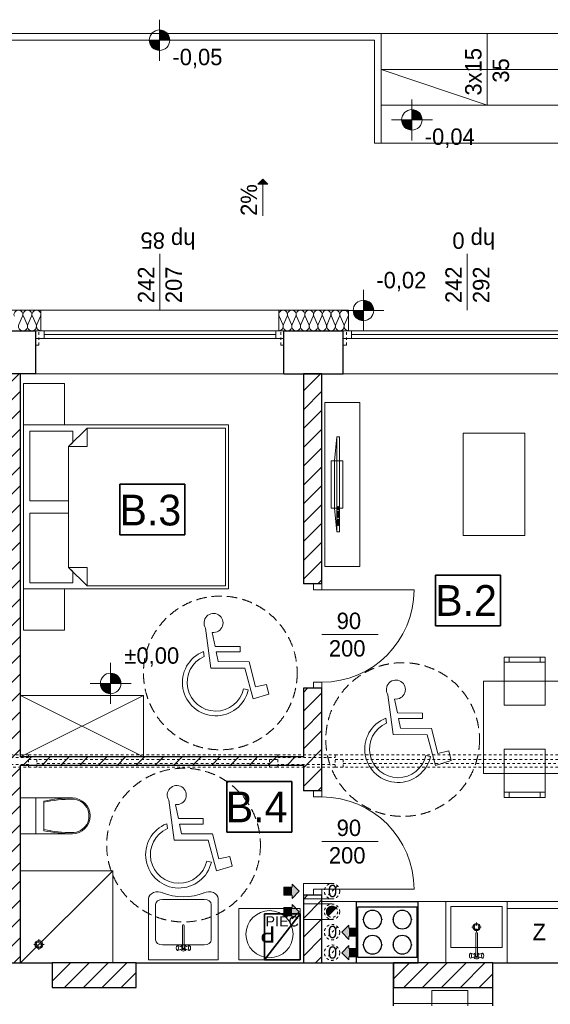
# Model space of a CAD drawing. Extents: x -220425 to -93252, y -20065 to 80294.
# Tile 84 of 103: x -120579 to -115402, y -3929 to 5680. Entities that reach past the tile are written whole.
import ezdxf

# ---------------------------------------------------------------- set-up
doc = ezdxf.new("R2010")
doc.units = 0
doc.header["$MEASUREMENT"] = 0
doc.linetypes.add('Hidden Line', pattern=[50, 25, -25])
doc.linetypes.add('Krawędzie ukryte', pattern=[150, 100, -50])
for name, color, linetype, lineweight, true_color in [('Arch drzwi_Nr_Pióra__4', 7, 'Continuous', 9, 0x029e21), ('Arch obudowy GK_Nr_Pióra__9', 7, 'Continuous', 13, 0x3dad99), ('Arch ocieplenie_Nr_Pióra__22', 7, 'Continuous', 9, 0x7f7f7f), ('Arch okna_Nr_Pióra__4', 7, 'Continuous', 9, 0x029e21), ('arch wypelnienia_Nr_Pióra__89', 7, 'Continuous', 20, 0x71cebe), ('Arch wyposarzenie_Nr_Pióra__2', 7, 'Continuous', 13, 0x7f7f7f), ('Arch wyposarzenie_Nr_Pióra__9', 7, 'Continuous', 13, 0x3dad99), ('Arch wyposazenie_Nr_Pióra__9', 7, 'Continuous', 13, 0x3dad99), ('Arch ściany zewnętrzne_Nr_Pióra__9', 7, 'Continuous', 13, 0x3dad99)]:
    doc.layers.add(name, color=color, linetype=linetype, lineweight=lineweight, true_color=true_color)
for name, color, linetype, lineweight in [('Arch kominy_Nr_Pióra__1', 7, 'Continuous', 25), ('Arch kominy_Nr_Pióra__10', 134, 'Continuous', 18), ('Arch kominy_Nr_Pióra__21', 7, 'Continuous', 9), ('Arch opisy_Nr_Pióra__21', 7, 'Continuous', 9), ('Arch schody_Nr_Pióra__21', 7, 'Continuous', 9), ('arch spadki_Nr_Pióra__21', 7, 'Continuous', 9), ('Arch wyburzenia_Nr_Pióra__46', 5, 'Continuous', 13), ('arch wypelnienia_Nr_Pióra__21', 7, 'Continuous', 9), ('Arch wyposazenie_Nr_Pióra__100', 2, 'Continuous', 25), ('Arch wyposazenie_Nr_Pióra__26', 5, 'Continuous', 35), ('Arch ściany nośne_Nr_Pióra__21', 7, 'Continuous', 9), ('Arch ściany nośne_Nr_Pióra__27', 7, 'Continuous', 30), ('Drzwi ArchiCAD_Nr_Pióra__27', 7, 'Continuous', 30), ('Drzwi ArchiCAD_Nr_Pióra__5', 7, 'Continuous', 13), ('INWENT RZĘDNE_Nr_Pióra__21', 7, 'Continuous', 9), ('INWENT. OKNA_Nr_Pióra__101', 8, 'Continuous', 13), ('INWENT.ŚCIANY_Nr_Pióra__1', 7, 'Continuous', 25), ('INWENT.ŚCIANY_Nr_Pióra__101', 8, 'Continuous', 13), ('INWENT.ŚCIANY_Nr_Pióra__41', 7, 'Continuous', 15), ('Istniejące stropy_Nr_Pióra__5', 7, 'Continuous', 13), ('PODKŁAD', 252, 'Continuous', 35)]:
    doc.layers.add(name, color=color, linetype=linetype, lineweight=lineweight)
doc.styles.add('GENERATED_STYLE_2', font='txt')
doc.styles.add('GENERATED_STYLE_4', font='txt')
doc.styles.add('GENERATED_STYLE_6', font='txt')
doc.styles.add('GENERATED_STYLE_8', font='arial.ttf')
pattern_1 = [(45, (0, 0), (-91.92388, 91.92388), [])]

# ---------------------------------------------------------------- blocks, each defined once
blk = doc.blocks.new('parter')
at = {"layer": 'Arch schody_Nr_Pióra__21', "linetype": 'Continuous'}
blk.add_hatch(color=252, dxfattribs=at).paths.add_polyline_path([(-182067.5, 4125.1), (-182017.5, 4075.1), (-182117.5, 4075.1)], flags=0)
at = {"layer": 'Arch ściany nośne_Nr_Pióra__21', "linetype": 'Continuous'}
h = blk.add_hatch(dxfattribs=at)
h.set_pattern_fill('Common_Brick', color=252, style=0, pattern_type=2)
h.set_pattern_definition(pattern_1)
h.paths.add_polyline_path([(-184612.4, 2224.9), (-184612.4, -3525.1), (-184432.4, -3525.1), (-184432.4, 2224.9)], flags=0)
h = blk.add_hatch(dxfattribs=at)
h.set_pattern_fill('Common_Brick', color=252, style=0, pattern_type=2)
h.set_pattern_definition(pattern_1)
h.paths.add_polyline_path([(-181492.4, 2224.9), (-181672.4, 2224.9), (-181672.4, 174.9), (-181572.4, 174.9), (-181492.4, 174.9)], flags=0)
h = blk.add_hatch(dxfattribs=at)
h.set_pattern_fill('Common_Brick', color=252, style=0, pattern_type=2)
h.set_pattern_definition(pattern_1)
h.paths.add_polyline_path([(-181672.4, -1845.1), (-181572.4, -1845.1), (-181492.4, -1845.1), (-181492.4, -845.1), (-181572.4, -845.1), (-181672.4, -845.1)], flags=0)
h = blk.add_hatch(dxfattribs=at)
h.set_pattern_fill('Common_Brick', color=252, style=0, pattern_type=2)
h.set_pattern_definition(pattern_1)
h.paths.add_polyline_path([(-184432.4, -1595.1), (-181672.4, -1595.1), (-181672.4, -1515.1), (-184432.4, -1515.1)], flags=0)
h = blk.add_hatch(dxfattribs=at)
h.set_pattern_fill('Common_Brick', color=252, style=0, pattern_type=2)
h.set_pattern_definition(pattern_1)
h.paths.add_polyline_path([(-181672.4, -3525.1), (-181492.4, -3525.1), (-181492.4, -2865.1), (-181572.4, -2865.1), (-181672.4, -2865.1)], flags=0)
h = blk.add_hatch(dxfattribs=at)
h.set_pattern_fill('Common_Brick', color=252, style=0, pattern_type=2)
h.set_pattern_definition(pattern_1)
h.paths.add_polyline_path([(-184122.4, -3765.1), (-183302.4, -3765.1), (-183302.4, -3525.1), (-184122.4, -3525.1)], flags=0)
h = blk.add_hatch(dxfattribs=at)
h.set_pattern_fill('Common_Brick', color=252, style=0, pattern_type=2)
h.set_pattern_definition(pattern_1)
h.paths.add_polyline_path([(-180792.4, -3765.1), (-179822.4, -3765.1), (-179822.4, -3525.1), (-180792.4, -3525.1)], flags=0)
at = {"layer": 'INWENT RZĘDNE_Nr_Pióra__21', "linetype": 'Continuous'}
for points in [[(-183075.7, 5479.9), (-182975.7, 5479.9), (-182983.3, 5518.1), (-183004.9, 5550.6), (-183037.4, 5572.2), (-183075.7, 5579.9)], [(-183075.7, 5479.9), (-183175.7, 5479.9), (-183168, 5441.6), (-183146.4, 5409.1), (-183113.9, 5387.5), (-183075.7, 5379.9)], [(-180613.6, 4702.2), (-180513.6, 4702.2), (-180521.2, 4740.4), (-180542.9, 4772.9), (-180575.3, 4794.6), (-180613.6, 4802.2)], [(-180613.6, 4702.2), (-180713.6, 4702.2), (-180706, 4663.9), (-180684.3, 4631.5), (-180651.8, 4609.8), (-180613.6, 4602.2)], [(-181086, 2842.2), (-180986, 2842.2), (-180993.6, 2880.5), (-181015.3, 2913), (-181047.7, 2934.6), (-181086, 2942.2)], [(-181086, 2842.2), (-181186, 2842.2), (-181178.4, 2804), (-181156.7, 2771.5), (-181124.3, 2749.9), (-181086, 2742.2)], [(-183552.4, -797.6), (-183452.4, -797.6), (-183460, -759.3), (-183481.7, -726.9), (-183514.2, -705.2), (-183552.4, -697.6)], [(-183552.4, -797.6), (-183652.4, -797.6), (-183644.8, -835.8), (-183623.1, -868.3), (-183590.7, -890), (-183552.4, -897.6)]]:
    blk.add_hatch(color=252, dxfattribs=at).paths.add_polyline_path(points, flags=0)
at = {"color": 252}
for p, q in [((-183462.6, 652.2), (-183462.6, 1146.3)), ((-183462.6, 1146.3), (-182827.3, 1146.3)), ((-182827.3, 1146.3), (-182827.3, 652.2)), ((-182827.3, 652.2), (-183462.6, 652.2)), ((-180382.6, -235.2), (-180382.6, 258.9)), ((-180382.6, 258.9), (-179747.3, 258.9)), ((-179747.3, 258.9), (-179747.3, -235.2)), ((-179747.3, -235.2), (-180382.6, -235.2)), ((-182418.7, -2249.5), (-182418.7, -1755.4)), ((-182418.7, -1755.4), (-181783.4, -1755.4)), ((-181783.4, -1755.4), (-181783.4, -2249.5)), ((-181783.4, -2249.5), (-182418.7, -2249.5))]:
    blk.add_line(p, q, dxfattribs=at)
at = {"layer": 'Arch kominy_Nr_Pióra__1', "color": 252, "linetype": 'Continuous'}
for points in [[(-181782.4, -2865.1), (-181862.4, -2785.1), (-181782.4, -2785.1)], [(-181862.4, -2865.1), (-181862.4, -2785.1), (-181782.4, -2865.1)], [(-181782.4, -2895.1), (-181782.4, -2755.1), (-181712.4, -2825.1)], [(-181782.4, -3095.1), (-181782.4, -2955.1), (-181712.4, -3025.1)], [(-181782.4, -3065.1), (-181862.4, -2985.1), (-181782.4, -2985.1)], [(-181862.4, -3065.1), (-181862.4, -2985.1), (-181782.4, -3065.1)], [(-181227.4, -3295.1), (-181297.4, -3225.1), (-181227.4, -3155.1)], [(-181147.4, -3265.1), (-181227.4, -3185.1), (-181147.4, -3185.1)], [(-181227.4, -3265.1), (-181227.4, -3185.1), (-181147.4, -3265.1)], [(-181227.4, -3495.1), (-181297.4, -3425.1), (-181227.4, -3355.1)], [(-181147.4, -3465.1), (-181227.4, -3385.1), (-181147.4, -3385.1)], [(-181227.4, -3465.1), (-181227.4, -3385.1), (-181147.4, -3465.1)]]:
    blk.add_solid(points, dxfattribs=at)
at = {"layer": 'Arch kominy_Nr_Pióra__21', "color": 252, "linetype": 'Continuous'}
for p, q in [((-181862.4, -2785.1), (-181782.4, -2785.1)), ((-181862.4, -2785.1), (-181862.4, -2865.1)), ((-181782.4, -2755.1), (-181712.4, -2825.1)), ((-181782.4, -2785.1), (-181782.4, -2755.1)), ((-181392.4, -2750.1), (-181672.4, -2750.1)), ((-181672.4, -2750.1), (-181672.4, -2900.1)), ((-181862.4, -2865.1), (-181782.4, -2865.1)), ((-181712.4, -2825.1), (-181782.4, -2895.1)), ((-181782.4, -2865.1), (-181782.4, -2895.1)), ((-181782.4, -2955.1), (-181712.4, -3025.1)), ((-181782.4, -2985.1), (-181782.4, -2955.1)), ((-181392.4, -2900.1), (-181672.4, -2900.1)), ((-181392.4, -2950.1), (-181672.4, -2950.1)), ((-181672.4, -2950.1), (-181672.4, -3100.1)), ((-181862.4, -2985.1), (-181782.4, -2985.1)), ((-181862.4, -2985.1), (-181862.4, -3065.1)), ((-181862.4, -3065.1), (-181782.4, -3065.1)), ((-181712.4, -3025.1), (-181782.4, -3095.1)), ((-181782.4, -3065.1), (-181782.4, -3095.1)), ((-181392.4, -3100.1), (-181672.4, -3100.1)), ((-181227.4, -3155.1), (-181297.4, -3225.1)), ((-181227.4, -3185.1), (-181227.4, -3155.1)), ((-181297.4, -3225.1), (-181227.4, -3295.1)), ((-181147.4, -3185.1), (-181227.4, -3185.1)), ((-181147.4, -3265.1), (-181227.4, -3265.1)), ((-181227.4, -3265.1), (-181227.4, -3295.1)), ((-181147.4, -3185.1), (-181147.4, -3265.1)), ((-181227.4, -3355.1), (-181297.4, -3425.1)), ((-181227.4, -3385.1), (-181227.4, -3355.1)), ((-181297.4, -3425.1), (-181227.4, -3495.1)), ((-181147.4, -3385.1), (-181227.4, -3385.1)), ((-181147.4, -3385.1), (-181147.4, -3465.1)), ((-181147.4, -3465.1), (-181227.4, -3465.1)), ((-181227.4, -3465.1), (-181227.4, -3495.1))]:
    blk.add_line(p, q, dxfattribs=at)
at = {"layer": 'Arch kominy_Nr_Pióra__21', "color": 252, "linetype": 'Hidden Line'}
for p, q in [((-181339.3, -2772.1), (-181445.4, -2878.2)), ((-181339.3, -2972.1), (-181445.4, -3078.2)), ((-181339.3, -3172.1), (-181445.4, -3278.2)), ((-181339.3, -3372.1), (-181445.4, -3478.2))]:
    blk.add_line(p, q, dxfattribs=at)
for centre, radius in [((-181392.4, -2825.1), 75), ((-181392.4, -3025.1), 75), ((-181392.4, -3025.1), 55), ((-181392.4, -3225.1), 75), ((-181392.4, -3425.1), 75)]:
    blk.add_circle(centre, radius, dxfattribs=at)
at = {"layer": 'Arch obudowy GK_Nr_Pióra__9', "color": 252, "linetype": 'Continuous'}
blk.add_line((-179822.4, -3920.1), (-180792.4, -3920.1), dxfattribs=at)
at = {"layer": 'Arch ocieplenie_Nr_Pióra__22', "color": 252, "linetype": 'Continuous'}
for p, q in [((-184448.1, 2704.4), (-184411.6, 2785.3)), ((-184404.2, 2785.3), (-184367.7, 2704.4)), ((-184360.4, 2704.4), (-184323.8, 2785.3)), ((-184316.5, 2785.3), (-184280, 2704.4)), ((-184272.6, 2704.4), (-184236.1, 2785.3)), ((-181908.8, 2785.3), (-181873.5, 2704.4)), ((-181866.3, 2704.4), (-181831, 2785.3)), ((-181823.8, 2785.3), (-181788.5, 2704.4)), ((-181781.3, 2704.4), (-181746, 2785.3)), ((-181738.8, 2785.3), (-181703.5, 2704.4)), ((-181696.3, 2704.4), (-181661, 2785.3)), ((-181653.8, 2785.3), (-181618.5, 2704.4)), ((-181611.3, 2704.4), (-181576, 2785.3)), ((-181568.8, 2785.3), (-181533.5, 2704.4)), ((-181526.3, 2704.4), (-181491, 2785.3)), ((-181483.8, 2785.3), (-181448.5, 2704.4)), ((-181441.3, 2704.4), (-181406, 2785.3)), ((-181398.8, 2785.3), (-181363.5, 2704.4)), ((-181356.3, 2704.4), (-181321, 2785.3)), ((-181313.8, 2785.3), (-181278.5, 2704.4)), ((-181271.3, 2704.4), (-181236, 2785.3))]:
    blk.add_line(p, q, dxfattribs=at)
for centre, major_axis, ratio, start_param, end_param in [((-184451.8, 2802.3), (43.9, 0), 0.969166, 5.870392, 9.837571), ((-184364, 2802.3), (43.9, 0), 0.969166, 5.870392, 9.837571), ((-184276.3, 2802.3), (43.9, 0), 0.969166, 5.870392, 9.837571), ((-181869.9, 2802.3), (0, 42.5), 0.999163, 4.299595, 8.266775), ((-181784.9, 2802.3), (0, 42.5), 0.999163, 4.299595, 8.266775), ((-181699.9, 2802.3), (0, 42.5), 0.999163, 4.299595, 8.266775), ((-181614.9, 2802.3), (0, 42.5), 0.999163, 4.299595, 8.266775), ((-181529.9, 2802.3), (0, 42.5), 0.999163, 4.299595, 8.266775), ((-181444.9, 2802.3), (0, 42.5), 0.999163, 4.299595, 8.266775), ((-181359.9, 2802.3), (0, 42.5), 0.999163, 4.299595, 8.266775), ((-181274.9, 2802.3), (0, 42.5), 0.999163, 4.299595, 8.266775), ((-184407.9, 2687.4), (43.9, 0), 0.969166, 2.7288, 6.695979), ((-184320.2, 2687.4), (43.9, 0), 0.969166, 2.7288, 6.695979), ((-184232.4, 2687.4), (43.9, 0), 0.969166, 2.7288, 4.712389), ((-181912.4, 2687.4), (0, 42.5), 0.999163, 3.141593, 5.125182), ((-181827.4, 2687.4), (0, 42.5), 0.999163, 1.158004, 5.125183), ((-181742.4, 2687.4), (0, 42.5), 0.999163, 1.158004, 5.125183), ((-181657.4, 2687.4), (0, 42.5), 0.999163, 1.158004, 5.125183), ((-181572.4, 2687.4), (0, 42.5), 0.999163, 1.158004, 5.125183), ((-181487.4, 2687.4), (0, 42.5), 0.999163, 1.158004, 5.125183), ((-181402.4, 2687.4), (0, 42.5), 0.999163, 1.158004, 5.125183), ((-181317.4, 2687.4), (0, 42.5), 0.999163, 1.158004, 5.125183), ((-181232.4, 2687.4), (0, 42.5), 0.999163, 1.158004, 3.141593)]:
    blk.add_ellipse(centre, major_axis=major_axis, ratio=ratio, start_param=start_param, end_param=end_param, dxfattribs=at)
at = {"layer": 'Arch okna_Nr_Pióra__4', "color": 252, "linetype": 'Continuous'}
for p, q in [((-183072.4, 2844.9), (-183072.4, 3394.9)), ((-180072.4, 2844.9), (-180072.4, 3394.9)), ((-184232.4, 2844.9), (-181912.4, 2844.9)), ((-184282.4, 2644.9), (-181862.4, 2644.9)), ((-184202.4, 2569.9), (-184202.4, 2644.9)), ((-184202.4, 2607.4), (-181942.4, 2607.4)), ((-181942.4, 2569.9), (-181942.4, 2644.9)), ((-181282.4, 2644.9), (-178862.4, 2644.9)), ((-181202.4, 2569.9), (-181202.4, 2644.9)), ((-181202.4, 2607.4), (-178942.4, 2607.4)), ((-184282.4, 2569.9), (-181862.4, 2569.9)), ((-181282.4, 2569.9), (-178862.4, 2569.9)), ((-184282.4, 2224.9), (-181862.4, 2224.9)), ((-181282.4, 2224.9), (-178862.4, 2224.9)), ((-180942.4, -320.8), (-181492.4, -320.8)), ((-180942.4, -2340.8), (-181492.4, -2340.8))]:
    blk.add_line(p, q, dxfattribs=at)
at = {"layer": 'Arch opisy_Nr_Pióra__21', "color": 252, "linetype": 'Continuous'}
for p, q in [((-183462.6, 652.2), (-183462.6, 1146.3)), ((-183462.6, 1146.3), (-182827.3, 1146.3)), ((-182827.3, 1146.3), (-182827.3, 652.2)), ((-182827.3, 652.2), (-183462.6, 652.2)), ((-180382.6, -235.2), (-180382.6, 258.9)), ((-180382.6, 258.9), (-179747.3, 258.9)), ((-179747.3, 258.9), (-179747.3, -235.2)), ((-179747.3, -235.2), (-180382.6, -235.2)), ((-182418.7, -2249.5), (-182418.7, -1755.4)), ((-182418.7, -1755.4), (-181783.4, -1755.4)), ((-181783.4, -1755.4), (-181783.4, -2249.5)), ((-181783.4, -2249.5), (-182418.7, -2249.5))]:
    blk.add_line(p, q, dxfattribs=at)
at = {"layer": 'Arch opisy_Nr_Pióra__21', "color": 252, "linetype": 'Krawędzie ukryte'}
for centre in [(-182482.4, -695.1), (-180703.3, -1345.1), (-182841.1, -2375.1)]:
    blk.add_circle(centre, 750, dxfattribs=at)
at = {"layer": 'Arch schody_Nr_Pióra__21', "color": 252, "linetype": 'Continuous'}
for p, q in [((-184572.4, 5544.9), (-180912.4, 5544.9)), ((-184572.4, 5479.9), (-180977.4, 5479.9)), ((-180977.4, 4474.9), (-180977.4, 5479.9)), ((-180912.4, 5544.9), (-178847.4, 5544.9)), ((-180912.4, 4474.9), (-180912.4, 5544.9)), ((-179879.9, 5544.9), (-179879.9, 4844.9)), ((-179879.9, 4844.9), (-180912.4, 5194.9)), ((-180912.4, 5194.9), (-178847.4, 5194.9)), ((-180912.4, 4844.9), (-178912.4, 4844.9)), ((-180977.4, 4474.9), (-180912.4, 4474.9)), ((-180912.4, 4474.9), (-178912.4, 4474.9)), ((-182067.5, 4125.1), (-182117.5, 4075.1)), ((-182017.5, 4075.1), (-182117.5, 4075.1)), ((-182067.5, 4125.1), (-182017.5, 4075.1)), ((-182067.5, 3765.1), (-182067.5, 4075.1))]:
    blk.add_line(p, q, dxfattribs=at)
at = {"layer": 'Arch wyburzenia_Nr_Pióra__46', "color": 252, "linetype": 'Continuous'}
for p, q in [((-185022.4, 2844.9), (-184232.4, 2844.9)), ((-184232.4, 2844.9), (-184232.4, 2644.9)), ((-181912.4, 2644.9), (-181912.4, 2844.9)), ((-181912.4, 2844.9), (-181232.4, 2844.9)), ((-181232.4, 2844.9), (-181232.4, 2644.9))]:
    blk.add_line(p, q, dxfattribs=at)
at = {"layer": 'arch wypelnienia_Nr_Pióra__21', "color": 252, "linetype": 'Continuous'}
blk.add_line((-181431.3, -3064), (-181353.5, -2986.3), dxfattribs=at)
for start, end in [(45, 180), (180, 225)]:
    blk.add_arc((-181392.4, -3025.1), 55, start, end, dxfattribs=at)
at = {"layer": 'arch wypelnienia_Nr_Pióra__89', "color": 252, "linetype": 'Continuous'}
for points in [[(-181392.4, -3025.1), (-181431.3, -2986.3), (-181392.4, -2970.1)], [(-181392.4, -3025.1), (-181392.4, -2970.1), (-181353.5, -2986.3)], [(-181443.2, -3046.2), (-181447.4, -3025.1), (-181443.2, -3015)], [(-181431.3, -3064), (-181443.2, -3015), (-181431.3, -2986.3)], [(-181443.2, -3046.2), (-181443.2, -3015), (-181431.3, -3064)], [(-181431.3, -3064), (-181431.3, -2986.3), (-181392.4, -3025.1)]]:
    blk.add_solid(points, dxfattribs=at)
at = {"layer": 'Arch wyposarzenie_Nr_Pióra__2', "color": 252, "linetype": 'Continuous'}
for p, q in [((-182626.1, -258.1), (-182574, -647.3)), ((-182533.2, -436.1), (-182560.7, -301.3)), ((-182289.7, -437.1), (-182533.2, -436.1)), ((-182289.9, -490.4), (-182289.7, -437.1)), ((-182646.9, -486.7), (-182640.5, -534.4)), ((-182522.3, -489.4), (-182289.9, -490.4)), ((-182502.9, -584.7), (-182522.3, -489.4)), ((-182574, -647.3), (-182243.3, -648.6)), ((-182199.8, -585.9), (-182502.9, -584.7)), ((-182243.3, -648.6), (-182161.9, -947.8)), ((-182139.6, -830.4), (-182199.8, -585.9)), ((-182210.3, -861), (-182255.6, -850.7)), ((-182031.4, -806.8), (-182139.6, -830.4)), ((-182008.2, -901.3), (-182031.4, -806.8)), ((-182161.9, -947.8), (-182008.2, -901.3)), ((-180847, -908.1), (-180794.9, -1297.3)), ((-180754.1, -1086.1), (-180781.6, -951.3)), ((-180867.8, -1136.7), (-180861.4, -1184.4)), ((-180510.6, -1087.1), (-180754.1, -1086.1)), ((-180743.2, -1139.4), (-180510.8, -1140.4)), ((-180723.8, -1234.7), (-180743.2, -1139.4)), ((-180510.8, -1140.4), (-180510.6, -1087.1)), ((-180420.7, -1235.9), (-180723.8, -1234.7)), ((-180360.5, -1480.4), (-180420.7, -1235.9)), ((-180794.9, -1297.3), (-180464.2, -1298.6)), ((-180464.2, -1298.6), (-180382.8, -1597.8)), ((-180431.2, -1511), (-180476.5, -1500.7)), ((-180252.3, -1456.8), (-180360.5, -1480.4)), ((-180229.1, -1551.3), (-180252.3, -1456.8)), ((-180382.8, -1597.8), (-180229.1, -1551.3)), ((-182984.8, -1938.1), (-182932.7, -2327.3)), ((-182891.9, -2116.1), (-182919.5, -1981.3)), ((-183005.7, -2166.7), (-182999.3, -2214.4)), ((-182648.4, -2117.1), (-182891.9, -2116.1)), ((-182881.1, -2169.4), (-182648.6, -2170.4)), ((-182861.6, -2264.7), (-182881.1, -2169.4)), ((-182648.6, -2170.4), (-182648.4, -2117.1)), ((-182558.5, -2265.9), (-182861.6, -2264.7)), ((-182498.4, -2510.4), (-182558.5, -2265.9)), ((-182932.7, -2327.3), (-182602.1, -2328.6)), ((-182602.1, -2328.6), (-182520.6, -2627.8)), ((-182390.1, -2486.8), (-182498.4, -2510.4)), ((-182366.9, -2581.3), (-182390.1, -2486.8)), ((-182569, -2541), (-182614.3, -2530.7)), ((-182520.6, -2627.8), (-182366.9, -2581.3))]:
    blk.add_line(p, q, dxfattribs=at)
for centre, major_axis, start_param, end_param in [((-182548.5, -207), (92.9, 0), 4.583801, 10.008202), ((-182527.3, -789), (325.1, 0), 1.947533, 6.059917), ((-182527.3, -789), (278.7, 0), 1.989195, 6.059917), ((-180769.4, -857), (92.9, 0), 4.583801, 10.008202), ((-180748.2, -1439), (325.1, 0), 1.947533, 6.059917), ((-180748.2, -1439), (278.7, 0), 1.989195, 6.059917), ((-182907.3, -1887), (92.9, 0), 4.583801, 10.008202), ((-182886.1, -2469), (325.1, 0), 1.947533, 6.059917), ((-182886.1, -2469), (278.7, 0), 1.989195, 6.059917)]:
    blk.add_ellipse(centre, major_axis=major_axis, ratio=0.999933, start_param=start_param, end_param=end_param, dxfattribs=at)
at = {"layer": 'Arch wyposarzenie_Nr_Pióra__9', "color": 252, "linetype": 'Continuous'}
for p, q in [((-184432.4, -3525.1), (-183532.4, -2625.1)), ((-183532.4, -2625.1), (-184432.4, -2625.1)), ((-183532.4, -2625.1), (-183532.4, -3525.1)), ((-183182.4, -2897.9), (-183182.4, -3495.1)), ((-183114.4, -3299.5), (-183114.4, -2955.9)), ((-183046.4, -2905.1), (-182638.4, -2905.1)), ((-182570.4, -2955.9), (-182570.4, -3299.5)), ((-182502.4, -3495.1), (-182502.4, -2897.9)), ((-182850.3, -3380.7), (-182850.3, -3160.5)), ((-182834.5, -3160.5), (-182834.5, -3380.7)), ((-179982.4, -3129.7), (-179982.4, -3158.5)), ((-180027.9, -3175.1), (-179999.1, -3175.1)), ((-179990.3, -3236.3), (-179990.3, -3456.5)), ((-179982.4, -3191.8), (-179982.4, -3220.6)), ((-179974.5, -3456.5), (-179974.5, -3236.3)), ((-179965.7, -3175.1), (-179936.9, -3175.1)), ((-184303.5, -3345.1), (-184267.9, -3345.1)), ((-184252.4, -3329.6), (-184252.4, -3294)), ((-184252.4, -3396.3), (-184252.4, -3360.7)), ((-184236.8, -3345.1), (-184201.2, -3345.1)), ((-183046.4, -3350.2), (-182638.4, -3350.2)), ((-182910, -3364), (-182907.9, -3360.5)), ((-182902.8, -3356.8), (-182907.9, -3360.5)), ((-182902.8, -3356.8), (-182900, -3355.3)), ((-182862.5, -3367.3), (-182900, -3355.3)), ((-182900, -3355.3), (-182897.2, -3356.8)), ((-182897.2, -3356.8), (-182894.7, -3360.9)), ((-182894.7, -3360.9), (-182892.9, -3367.3)), ((-182822.3, -3367.3), (-182784.8, -3355.3)), ((-182791.9, -3367.3), (-182790.1, -3360.9)), ((-182790.1, -3360.9), (-182787.6, -3356.8)), ((-182787.6, -3356.8), (-182784.8, -3355.3)), ((-182784.8, -3355.3), (-182782, -3356.8)), ((-182782, -3356.8), (-182776.8, -3360.5)), ((-182776.8, -3360.5), (-182774.8, -3364)), ((-182912.3, -3375.8), (-182911.5, -3369.3)), ((-182912.3, -3382.8), (-182912.3, -3375.8)), ((-182911.5, -3389.3), (-182912.3, -3382.8)), ((-182911.5, -3369.3), (-182910, -3364)), ((-182910, -3394.6), (-182911.5, -3389.3)), ((-182907.9, -3398.1), (-182910, -3394.6)), ((-182902.8, -3401.9), (-182907.9, -3398.1)), ((-182900, -3403.3), (-182902.8, -3401.9)), ((-182862.5, -3391.3), (-182900, -3403.3)), ((-182897.2, -3401.9), (-182900, -3403.3)), ((-182894.7, -3397.7), (-182897.2, -3401.9)), ((-182892.9, -3391.3), (-182894.7, -3397.7)), ((-182892.9, -3367.3), (-182891.9, -3375.1)), ((-182891.9, -3383.5), (-182892.9, -3391.3)), ((-182891.9, -3375.1), (-182891.9, -3383.5)), ((-182822.3, -3391.3), (-182784.8, -3403.3)), ((-182792.9, -3375.1), (-182791.9, -3367.3)), ((-182792.9, -3383.5), (-182792.9, -3375.1)), ((-182791.9, -3391.3), (-182792.9, -3383.5)), ((-182790.1, -3397.7), (-182791.9, -3391.3)), ((-182787.6, -3401.9), (-182790.1, -3397.7)), ((-182784.8, -3403.3), (-182787.6, -3401.9)), ((-182782, -3401.9), (-182784.8, -3403.3)), ((-182782, -3401.9), (-182776.8, -3398.1)), ((-182774.8, -3394.6), (-182776.8, -3398.1)), ((-182774.8, -3364), (-182773.2, -3369.3)), ((-182773.2, -3389.3), (-182774.8, -3394.6)), ((-182773.2, -3369.3), (-182772.4, -3375.8)), ((-182772.4, -3382.8), (-182773.2, -3389.3)), ((-182772.4, -3375.8), (-182772.4, -3382.8)), ((-180051.5, -3445.1), (-180052.3, -3451.7)), ((-180052.3, -3451.7), (-180052.3, -3458.6)), ((-180052.3, -3458.6), (-180051.5, -3465.1)), ((-180050, -3439.8), (-180051.5, -3445.1)), ((-180047.9, -3436.4), (-180050, -3439.8)), ((-180042.8, -3432.6), (-180047.9, -3436.4)), ((-180040, -3431.1), (-180042.8, -3432.6)), ((-180002.5, -3443.1), (-180040, -3431.1)), ((-180037.2, -3432.6), (-180040, -3431.1)), ((-180034.7, -3436.8), (-180037.2, -3432.6)), ((-180032.9, -3443.1), (-180034.7, -3436.8)), ((-180031.9, -3451), (-180032.9, -3443.1)), ((-180031.9, -3459.3), (-180031.9, -3451)), ((-179962.3, -3443.1), (-179924.8, -3431.1)), ((-179931.9, -3443.1), (-179932.9, -3451)), ((-179932.9, -3451), (-179932.9, -3459.3)), ((-179930.1, -3436.8), (-179931.9, -3443.1)), ((-179927.6, -3432.6), (-179930.1, -3436.8)), ((-179924.8, -3431.1), (-179927.6, -3432.6)), ((-179922, -3432.6), (-179924.8, -3431.1)), ((-179922, -3432.6), (-179916.8, -3436.4)), ((-179914.8, -3439.8), (-179916.8, -3436.4)), ((-179913.2, -3445.1), (-179914.8, -3439.8)), ((-179912.4, -3451.7), (-179913.2, -3445.1)), ((-179913.2, -3465.1), (-179912.4, -3458.6)), ((-179912.4, -3458.6), (-179912.4, -3451.7)), ((-183182.4, -3495.1), (-182502.4, -3495.1)), ((-180051.5, -3465.1), (-180050, -3470.5)), ((-180050, -3470.5), (-180047.9, -3473.9)), ((-180042.8, -3477.7), (-180047.9, -3473.9)), ((-180042.8, -3477.7), (-180040, -3479.1)), ((-180002.5, -3467.2), (-180040, -3479.1)), ((-180040, -3479.1), (-180037.2, -3477.7)), ((-180037.2, -3477.7), (-180034.7, -3473.5)), ((-180034.7, -3473.5), (-180032.9, -3467.1)), ((-180032.9, -3467.1), (-180031.9, -3459.3)), ((-179962.3, -3467.2), (-179924.8, -3479.1)), ((-179932.9, -3459.3), (-179931.9, -3467.1)), ((-179931.9, -3467.1), (-179930.1, -3473.5)), ((-179930.1, -3473.5), (-179927.6, -3477.7)), ((-179927.6, -3477.7), (-179924.8, -3479.1)), ((-179924.8, -3479.1), (-179922, -3477.7)), ((-179922, -3477.7), (-179916.8, -3473.9)), ((-179916.8, -3473.9), (-179914.8, -3470.5)), ((-179914.8, -3470.5), (-179913.2, -3465.1))]:
    blk.add_line(p, q, dxfattribs=at)
for centre, radius in [((-182002.4, -3245.1), 230), ((-179982.4, -3175.1), 35), ((-179982.4, -3175.1), 25), ((-184252.4, -3345.1), 39.4), ((-184252.4, -3345.1), 28.1)]:
    blk.add_circle(centre, radius, dxfattribs=at)
for centre, radius, start, end in [((-182842.4, -3160.5), 7.88, 0, 180), ((-179982.4, -3236.3), 7.88, 0, 180), ((-182842.4, -3379.3), 30, 105.22531, 152.02347), ((-182842.4, -3379.3), 30, 27.97653, 74.77469), ((-182842.4, -3379.3), 30, 207.97653, 332.02347), ((-182842.4, -3379.3), 16.8, 118.05488, 61.94512), ((-182842.4, -3379.3), 8, 190, 350), ((-179982.4, -3455.1), 30, 105.22531, 152.02347), ((-179982.4, -3455.1), 16.8, 118.05488, 61.94512), ((-179982.4, -3455.1), 8, 190, 350), ((-179982.4, -3455.1), 30, 27.97653, 74.77469), ((-179982.4, -3455.1), 30, 207.97653, 332.02347)]:
    blk.add_arc(centre, radius, start, end, dxfattribs=at)
for centre, major_axis, start_param, end_param in [((-183092.2, -2897.9), (90.2, 0), 0.993924, 3.141593), ((-182842.4, -2578.6), (405.3, 0), 4.18494, 5.236377), ((-182592.6, -2897.9), (90.2, 0), 6.283185, 8.430854), ((-183044.9, -2957), (69.5, 0), 1.592282, 3.120107), ((-182639.9, -2957), (69.5, 0), 0.021486, 1.549311), ((-183044.9, -3298.3), (69.5, 0), 3.163078, 4.690903), ((-182639.9, -3298.3), (69.5, 0), 4.733875, 6.2617)]:
    blk.add_ellipse(centre, major_axis=major_axis, ratio=0.746013, start_param=start_param, end_param=end_param, dxfattribs=at)
at = {"layer": 'Arch wyposazenie_Nr_Pióra__100', "color": 252, "linetype": 'Continuous'}
for p, q in [((-181152.4, -3525.1), (-181152.4, -2925.1)), ((-181152.4, -2925.1), (-180552.4, -2925.1)), ((-180552.4, -3525.1), (-180552.4, -2925.1)), ((-181142.4, -2980.1), (-181142.4, -3470.1)), ((-180562.4, -2980.1), (-181142.4, -2980.1)), ((-180562.4, -3470.1), (-180562.4, -2980.1)), ((-181152.4, -3525.1), (-180552.4, -3525.1)), ((-181142.4, -3470.1), (-180562.4, -3470.1))]:
    blk.add_line(p, q, dxfattribs=at)
for centre, start, end in [((-180997.4, -3102.6), 0, 180), ((-180707.4, -3102.6), 0, 180), ((-180997.4, -3102.6), 180, 0), ((-180707.4, -3102.6), 180, 0), ((-180997.4, -3347.6), 0, 180), ((-180707.4, -3347.6), 0, 180), ((-180997.4, -3347.6), 180, 0), ((-180707.4, -3347.6), 180, 0)]:
    blk.add_arc(centre, 90, start, end, dxfattribs=at)
for p in [(-181087.4, -3102.6), (-180907.4, -3102.6), (-180797.4, -3102.6), (-180617.4, -3102.6), (-181087.4, -3347.6), (-180907.4, -3347.6), (-180797.4, -3347.6), (-180617.4, -3347.6)]:
    blk.add_point(p, dxfattribs=at)
at = {"layer": 'Arch wyposazenie_Nr_Pióra__26', "color": 252, "linetype": 'Continuous'}
for p, q in [((-181702.4, -3045.1), (-182052.4, -3495.1)), ((-182052.4, -3045.1), (-181702.4, -3045.1)), ((-182052.4, -3495.1), (-182052.4, -3045.1)), ((-181702.4, -3045.1), (-181702.4, -3495.1)), ((-181702.4, -3495.1), (-182052.4, -3495.1))]:
    blk.add_line(p, q, dxfattribs=at)
at = {"layer": 'Arch wyposazenie_Nr_Pióra__9', "color": 252, "linetype": 'Continuous'}
for p, q in [((-184402.4, 2128.6), (-184402.4, 1724.9)), ((-184002.4, 2128.6), (-184402.4, 2128.6)), ((-184002.4, 1724.9), (-184002.4, 2128.6)), ((-181462.4, 1944.9), (-181462.4, 344.9)), ((-181122.4, 1944.9), (-181462.4, 1944.9)), ((-181122.4, 344.9), (-181122.4, 1944.9)), ((-184402.4, 1724.9), (-184002.4, 1724.9)), ((-182402.4, 1724.9), (-184402.4, 1724.9)), ((-184402.4, 124.9), (-184402.4, 1724.9)), ((-183922.4, 1664.9), (-184342.4, 1664.9)), ((-184342.4, 1664.9), (-184342.4, 984.9)), ((-183782.4, 1694.9), (-183962.4, 1514.9)), ((-183922.4, 1554.9), (-183922.4, 1664.9)), ((-182432.4, 1694.9), (-183782.4, 1694.9)), ((-183782.4, 1694.9), (-183782.4, 1514.9)), ((-182432.4, 924.9), (-182432.4, 1694.9)), ((-182402.4, 124.9), (-182402.4, 1724.9)), ((-180112.4, 1644.9), (-180112.4, 644.9)), ((-179512.4, 1644.9), (-180112.4, 1644.9)), ((-179512.4, 644.9), (-179512.4, 1644.9)), ((-183962.4, 1514.9), (-183922.4, 1554.9)), ((-181369.5, 1376.2), (-181344.5, 1607.6)), ((-181344.5, 1607.6), (-181344.5, 682.1)), ((-181344.5, 1607.6), (-181319.5, 1607.6)), ((-181319.5, 1607.6), (-181319.5, 682.1)), ((-183962.4, 1514.9), (-183962.4, 924.9)), ((-183962.4, 984.9), (-183962.4, 1514.9)), ((-183962.4, 1514.9), (-183782.4, 1514.9)), ((-181402.4, 913.5), (-181402.4, 1376.2)), ((-181402.4, 1376.2), (-181286.7, 1376.2)), ((-181369.5, 913.5), (-181369.5, 1376.2)), ((-181286.7, 1376.2), (-181286.7, 913.5)), ((-184342.4, 984.9), (-183962.4, 984.9)), ((-183962.4, 864.9), (-184342.4, 864.9)), ((-184342.4, 864.9), (-184342.4, 184.9)), ((-183962.4, 924.9), (-183962.4, 334.9)), ((-183962.4, 334.9), (-183962.4, 864.9)), ((-182432.4, 154.9), (-182432.4, 924.9)), ((-181286.7, 913.5), (-181402.4, 913.5)), ((-181344.5, 682.1), (-181369.5, 913.5)), ((-181329.5, 928.9), (-181335.8, 928.9)), ((-181335.8, 928.9), (-181335.8, 898)), ((-181335.8, 898), (-181329.5, 898)), ((-181335.8, 882.6), (-181335.8, 820.9)), ((-181329.5, 882.6), (-181335.8, 882.6)), ((-181329.5, 898), (-181329.5, 928.9)), ((-181329.5, 820.9), (-181329.5, 882.6)), ((-181335.8, 820.9), (-181329.5, 820.9)), ((-181335.8, 805.5), (-181335.8, 743.8)), ((-181329.5, 805.5), (-181335.8, 805.5)), ((-181329.5, 743.8), (-181329.5, 805.5)), ((-181319.5, 682.1), (-181344.5, 682.1)), ((-181335.8, 743.8), (-181329.5, 743.8)), ((-180112.4, 644.9), (-179512.4, 644.9)), ((-183922.4, 294.9), (-183962.4, 334.9)), ((-183962.4, 334.9), (-183782.4, 154.9)), ((-183962.4, 334.9), (-183782.4, 334.9)), ((-183922.4, 184.9), (-183922.4, 294.9)), ((-183782.4, 154.9), (-183782.4, 334.9)), ((-181462.4, 344.9), (-181122.4, 344.9)), ((-184402.4, -278.9), (-184402.4, 124.9)), ((-184402.4, 124.9), (-184002.4, 124.9)), ((-184402.4, 124.9), (-182402.4, 124.9)), ((-184342.4, 184.9), (-183922.4, 184.9)), ((-184002.4, 124.9), (-184002.4, -278.9)), ((-183782.4, 154.9), (-182432.4, 154.9)), ((-184002.4, -278.9), (-184402.4, -278.9)), ((-179713.3, -540.1), (-179713.3, -1010.1)), ((-179313.3, -540.1), (-179713.3, -540.1)), ((-179663.3, -590.1), (-179663.3, -540.1)), ((-179363.3, -590.1), (-179363.3, -540.1)), ((-179313.3, -1010.1), (-179313.3, -540.1)), ((-179713.3, -590.1), (-179313.3, -590.1)), ((-178512.4, -775.1), (-179913.3, -775.1)), ((-179913.3, -775.1), (-179913.3, -1675.1)), ((-183232.4, -915.1), (-184432.4, -1515.1)), ((-184432.4, -915.1), (-183232.4, -1515.1)), ((-183232.4, -915.1), (-184432.4, -915.1)), ((-183232.4, -1515.1), (-183232.4, -915.1)), ((-179713.3, -1010.1), (-179313.3, -1010.1)), ((-179713.3, -1910.1), (-179713.3, -1440.1)), ((-179713.3, -1440.1), (-179313.3, -1440.1)), ((-179313.3, -1440.1), (-179313.3, -1910.1)), ((-179913.3, -1675.1), (-178512.4, -1675.1)), ((-184282.4, -1915.1), (-184432.4, -1915.1)), ((-183926.3, -1915.1), (-184282.4, -1915.1)), ((-184282.4, -2265.1), (-184282.4, -1915.1)), ((-179713.3, -1860.1), (-179313.3, -1860.1)), ((-179313.3, -1910.1), (-179713.3, -1910.1)), ((-179663.3, -1860.1), (-179663.3, -1910.1)), ((-179363.3, -1860.1), (-179363.3, -1910.1)), ((-184204.6, -1945.3), (-184204.6, -2234.9)), ((-184282.4, -2265.1), (-184432.4, -2265.1)), ((-183926.3, -2265.1), (-184282.4, -2265.1)), ((-178482.4, -2925.1), (-181492.4, -2925.1)), ((-180282.4, -2925.1), (-180282.4, -3525.1)), ((-179682.4, -2925.1), (-180282.4, -2925.1)), ((-180232.4, -2975.1), (-179732.4, -2975.1)), ((-180232.4, -3375.1), (-180232.4, -2975.1)), ((-179732.4, -2975.1), (-179732.4, -3375.1)), ((-179682.4, -2925.1), (-179682.4, -3525.1)), ((-179682.4, -2925.1), (-179082.4, -2925.1)), ((-179682.4, -3525.1), (-179682.4, -2925.1)), ((-179682.4, -3475.1), (-179682.4, -2975.1)), ((-182302.4, -2995.1), (-181702.4, -2995.1)), ((-182302.4, -3495.1), (-182302.4, -2995.1)), ((-181702.4, -2995.1), (-181702.4, -3495.1)), ((-179682.4, -2995.1), (-179082.4, -2995.1)), ((-179732.4, -3375.1), (-180232.4, -3375.1)), ((-181702.4, -3495.1), (-182302.4, -3495.1)), ((-179682.4, -3525.1), (-180282.4, -3525.1)), ((-179082.4, -3525.1), (-179682.4, -3525.1)), ((-180067.4, -3795.1), (-180417.4, -3795.1)), ((-180417.4, -3945.1), (-180417.4, -3795.1)), ((-180067.4, -3945.1), (-180067.4, -3795.1))]:
    blk.add_line(p, q, dxfattribs=at)
for centre, major_axis, start_param, end_param in [((-183906.3, -3416.3), (0, 1501.3), 0.013398, 0.201367), ((-183926.3, -2090.1), (0, 175), 3.141593, 6.283185), ((-183906.3, -3416.3), (0, 1489.9), 0.013398, 0.202926), ((-183926.3, -2090.1), (0, 163.6), 3.126427, 6.283185), ((-183906.3, -764), (0, 1489.9), 2.938667, 3.128195), ((-183906.3, -764), (0, 1501.3), 2.940225, 3.128195)]:
    blk.add_ellipse(centre, major_axis=major_axis, ratio=0.99359, start_param=start_param, end_param=end_param, dxfattribs=at)
at = {"layer": 'Arch ściany nośne_Nr_Pióra__27', "color": 252, "linetype": 'Continuous'}
for p, q in [((-184432.4, 2224.9), (-184612.4, 2224.9)), ((-184432.4, -1515.1), (-184432.4, 2224.9)), ((-181492.4, 2224.9), (-181672.4, 2224.9)), ((-181672.4, 2224.9), (-181672.4, 174.9)), ((-181492.4, 174.9), (-181492.4, 2224.9)), ((-181572.4, 174.9), (-181672.4, 174.9)), ((-181492.4, 174.9), (-181572.4, 174.9)), ((-181672.4, -845.1), (-181672.4, -1515.1)), ((-181572.4, -845.1), (-181672.4, -845.1)), ((-181492.4, -845.1), (-181572.4, -845.1)), ((-181492.4, -1845.1), (-181492.4, -845.1)), ((-181672.4, -1515.1), (-184432.4, -1515.1)), ((-184432.4, -3525.1), (-184432.4, -1595.1)), ((-184432.4, -1595.1), (-181672.4, -1595.1)), ((-181672.4, -1595.1), (-181672.4, -1845.1)), ((-181572.4, -1845.1), (-181672.4, -1845.1)), ((-181492.4, -1845.1), (-181572.4, -1845.1)), ((-181672.4, -2865.1), (-181672.4, -3525.1)), ((-181572.4, -2865.1), (-181672.4, -2865.1)), ((-181492.4, -2865.1), (-181572.4, -2865.1)), ((-181492.4, -3525.1), (-181492.4, -2865.1)), ((-184612.4, -3525.1), (-184432.4, -3525.1)), ((-184122.4, -3525.1), (-184122.4, -3765.1)), ((-183302.4, -3525.1), (-184122.4, -3525.1)), ((-183302.4, -3765.1), (-183302.4, -3525.1)), ((-181672.4, -3525.1), (-181492.4, -3525.1)), ((-180792.4, -3525.1), (-180792.4, -3765.1)), ((-179822.4, -3525.1), (-180792.4, -3525.1)), ((-179822.4, -3765.1), (-179822.4, -3525.1)), ((-184122.4, -3765.1), (-183302.4, -3765.1)), ((-180792.4, -3765.1), (-179822.4, -3765.1))]:
    blk.add_line(p, q, dxfattribs=at)
at = {"layer": 'Arch ściany zewnętrzne_Nr_Pióra__9', "color": 252, "linetype": 'Continuous'}
blk.add_line((-184432.4, -1915.1), (-184432.4, -2265.1), dxfattribs=at)
at = {"layer": 'Drzwi ArchiCAD_Nr_Pióra__27', "color": 252, "linetype": 'Continuous'}
for p, q in [((-181492.4, 174.9), (-181572.4, 174.9)), ((-181492.4, -845.1), (-181572.4, -845.1)), ((-181492.4, -1845.1), (-181572.4, -1845.1)), ((-181492.4, -2865.1), (-181572.4, -2865.1))]:
    blk.add_line(p, q, dxfattribs=at)
at = {"layer": 'Drzwi ArchiCAD_Nr_Pióra__5', "color": 252, "linetype": 'Continuous'}
for p, q in [((-181572.4, 174.9), (-181492.4, 174.9)), ((-181572.4, 114.9), (-181572.4, 174.9)), ((-181492.4, 114.9), (-181572.4, 114.9)), ((-181492.4, 174.9), (-181492.4, 114.9)), ((-181492.4, 114.9), (-180592.4, 114.9)), ((-181572.4, -785.1), (-181492.4, -785.1)), ((-181572.4, -845.1), (-181572.4, -785.1)), ((-181492.4, -845.1), (-181572.4, -845.1)), ((-181492.4, -785.1), (-181492.4, -845.1)), ((-181492.4, -1845.1), (-181572.4, -1845.1)), ((-181572.4, -1845.1), (-181572.4, -1905.1)), ((-181572.4, -1905.1), (-181492.4, -1905.1)), ((-181492.4, -1905.1), (-181492.4, -1845.1)), ((-181572.4, -2805.1), (-181572.4, -2865.1)), ((-181492.4, -2805.1), (-181572.4, -2805.1)), ((-181572.4, -2865.1), (-181492.4, -2865.1)), ((-181492.4, -2805.1), (-180592.4, -2805.1)), ((-181492.4, -2865.1), (-181492.4, -2805.1))]:
    blk.add_line(p, q, dxfattribs=at)
for centre, start, end in [((-181492.4, 114.9), 270, 0), ((-181492.4, -2805.1), 0, 90)]:
    blk.add_arc(centre, 900, start, end, dxfattribs=at)
at = {"layer": 'INWENT RZĘDNE_Nr_Pióra__21', "color": 252, "linetype": 'Continuous'}
for p, q in [((-183075.7, 5279.9), (-183075.7, 5679.9)), ((-183275.7, 5479.9), (-182875.7, 5479.9)), ((-180613.6, 4502.2), (-180613.6, 4902.2)), ((-180813.6, 4702.2), (-180413.6, 4702.2)), ((-181086, 2642.2), (-181086, 3042.2)), ((-181286, 2842.2), (-180886, 2842.2)), ((-183552.4, -997.6), (-183552.4, -597.6)), ((-183752.4, -797.6), (-183352.4, -797.6))]:
    blk.add_line(p, q, dxfattribs=at)
for centre in [(-183075.7, 5479.9), (-180613.6, 4702.2), (-181086, 2842.2), (-183552.4, -797.6)]:
    blk.add_circle(centre, 100, dxfattribs=at)
at = {"layer": 'INWENT. OKNA_Nr_Pióra__101', "color": 252, "linetype": 'Hidden Line'}
for p, q in [((-184352.4, -1495.1), (-181922.4, -1495.1)), ((-181362.4, -1495.1), (-178932.4, -1495.1)), ((-184352.4, -1540.1), (-181922.4, -1540.1)), ((-184352.4, -1615.1), (-181922.4, -1615.1)), ((-184272.4, -1615.1), (-184272.4, -1540.1)), ((-184272.4, -1577.6), (-182002.4, -1577.6)), ((-182002.4, -1615.1), (-182002.4, -1540.1)), ((-181362.4, -1540.1), (-178932.4, -1540.1)), ((-181362.4, -1615.1), (-178932.4, -1615.1)), ((-181282.4, -1615.1), (-181282.4, -1540.1)), ((-181282.4, -1577.6), (-179012.4, -1577.6))]:
    blk.add_line(p, q, dxfattribs=at)
at = {"layer": 'INWENT.ŚCIANY_Nr_Pióra__1', "color": 252, "linetype": 'Continuous'}
for p, q in [((-184942.4, 2644.9), (-184282.4, 2644.9)), ((-184282.4, 2224.9), (-184282.4, 2644.9)), ((-181862.4, 2644.9), (-181282.4, 2644.9)), ((-181862.4, 2224.9), (-181862.4, 2644.9)), ((-181282.4, 2224.9), (-181282.4, 2644.9)), ((-184282.4, 2224.9), (-184942.4, 2224.9)), ((-181862.4, 2224.9), (-181282.4, 2224.9)), ((-184922.4, -3525.1), (-184122.4, -3525.1)), ((-184122.4, -3525.1), (-184122.4, -3765.1)), ((-183302.4, -3525.1), (-180792.4, -3525.1)), ((-183302.4, -3765.1), (-183302.4, -3525.1)), ((-180792.4, -3945.1), (-180792.4, -3525.1)), ((-179822.4, -3945.1), (-179822.4, -3525.1)), ((-179822.4, -3525.1), (-173772.4, -3525.1)), ((-184122.4, -3765.1), (-183302.4, -3765.1))]:
    blk.add_line(p, q, dxfattribs=at)
at = {"layer": 'INWENT.ŚCIANY_Nr_Pióra__101', "color": 252, "linetype": 'Hidden Line'}
for p, q in [((-184282.4, 2644.9), (-184252.4, 2644.9)), ((-184252.4, 2504.9), (-184252.4, 2644.9)), ((-181892.4, 2644.9), (-181862.4, 2644.9)), ((-181892.4, 2504.9), (-181892.4, 2644.9)), ((-181282.4, 2644.9), (-181252.4, 2644.9)), ((-181252.4, 2504.9), (-181252.4, 2644.9)), ((-184252.4, 2504.9), (-184282.4, 2504.9)), ((-181892.4, 2504.9), (-181862.4, 2504.9)), ((-181252.4, 2504.9), (-181282.4, 2504.9)), ((-184352.4, -1520.1), (-184727.4, -1520.1)), ((-184352.4, -1495.1), (-184702.4, -1495.1)), ((-184352.4, -1615.1), (-184352.4, -1495.1)), ((-181922.4, -1495.1), (-181362.4, -1495.1)), ((-181922.4, -1615.1), (-181922.4, -1495.1)), ((-181922.4, -1520.1), (-181362.4, -1520.1)), ((-181362.4, -1495.1), (-181362.4, -1615.1)), ((-186102.4, -1615.1), (-184352.4, -1615.1)), ((-186077.4, -1590.1), (-184352.4, -1590.1)), ((-181362.4, -1590.1), (-181922.4, -1590.1)), ((-181362.4, -1615.1), (-181922.4, -1615.1))]:
    blk.add_line(p, q, dxfattribs=at)
at = {"layer": 'INWENT.ŚCIANY_Nr_Pióra__41', "color": 252, "linetype": 'Continuous'}
blk.add_line((-184122.4, -3525.1), (-183302.4, -3525.1), dxfattribs=at)
at = {"layer": 'Istniejące stropy_Nr_Pióra__5', "color": 252, "linetype": 'Krawędzie ukryte'}
blk.add_line((-180792.4, -3525.1), (-179822.4, -3525.1), dxfattribs=at)
at = {"layer": 'Arch drzwi_Nr_Pióra__4', "color": 252, "linetype": 'Continuous', "style": 'GENERATED_STYLE_6'}
for s, p in [('90', (-181346.9, -266.7)), ('200', (-181423.1, -535.4)), ('90', (-181346.9, -2286.7)), ('200', (-181423.1, -2555.4))]:
    blk.add_text(s, height=160, dxfattribs=at).set_placement(p)
at = {"layer": 'Arch kominy_Nr_Pióra__10', "color": 252, "linetype": 'Continuous', "style": 'GENERATED_STYLE_6'}
for p in [(-181432.4, -2883.3), (-181432.4, -3283.3), (-181432.4, -3483.3)]:
    blk.add_text('0', height=120, dxfattribs=at).set_placement(p)
at = {"layer": 'Arch okna_Nr_Pióra__4', "color": 252, "linetype": 'Continuous', "style": 'GENERATED_STYLE_6'}
for s, rotation, p in [('hp 85', 180, (-182725.7, 3604.2)), ('hp 0', 180, (-179801.9, 3604.2)), ('207', 90, (-182857.9, 2914.1)), ('242', 90, (-183126.6, 2914.1)), ('242', 90, (-180126.6, 2914.1)), ('292', 90, (-179857.8, 2914.1))]:
    blk.add_text(s, height=160, rotation=rotation, dxfattribs=at).set_placement(p)
at = {"layer": 'Arch opisy_Nr_Pióra__21', "color": 252, "linetype": 'Continuous'}
for s, height, style, p in [('B.3', 300, 'GENERATED_STYLE_4', (-183466.4, 744.1)), ('B.2', 300, 'GENERATED_STYLE_4', (-180386.3, -138.2)), ('B.4', 300, 'GENERATED_STYLE_4', (-182429.6, -2152.5)), ('PIEC', 100, 'GENERATED_STYLE_8', (-182041.8, -3169.6))]:
    blk.add_text(s, height=height, dxfattribs=dict(at, style=style)).set_placement(p)
at = {"layer": 'Arch schody_Nr_Pióra__21', "color": 252, "linetype": 'Continuous', "style": 'GENERATED_STYLE_6'}
for s, p in [('3x15', (-179934.1, 4939.6)), ('35', (-179665.4, 5065.3))]:
    blk.add_text(s, height=160, rotation=90, dxfattribs=at).set_placement(p)
at = {"layer": 'arch spadki_Nr_Pióra__21', "color": 252, "linetype": 'Continuous', "style": 'GENERATED_STYLE_6'}
blk.add_text('2%', height=160, rotation=90, dxfattribs=at).set_placement((-182123.7, 3765.1))
at = {"layer": 'Arch wyposazenie_Nr_Pióra__9', "color": 252, "linetype": 'Continuous', "style": 'GENERATED_STYLE_6'}
blk.add_text('P', height=160, rotation=180, dxfattribs=at).set_placement((-181949, -3166.9))
blk.add_text('Z', height=160, dxfattribs=at).set_placement((-179435.7, -3303.4))
at = {"layer": 'INWENT RZĘDNE_Nr_Pióra__21', "color": 252, "char_height": 160, "attachment_point": 7, "style": 'GENERATED_STYLE_2'}
for s, insert in [('{-0,05}', (-182949.8, 5206.3)), ('{-0,04}', (-180487.7, 4428.6)), ('{-0,02}', (-180960.2, 3028.5)), ('{±0,00}', (-183417.8, -634.9))]:
    blk.add_mtext(s, dxfattribs=dict(at, insert=insert))

msp = doc.modelspace()

# ---------------------------------------------------------------- block references
at = {"layer": 'PODKŁAD'}
msp.add_blockref('parter', (63860.6, 0), dxfattribs=at)
msp.add_blockref('parter', (63860.6, 0), dxfattribs=at)

doc.saveas('drawing.dxf')
